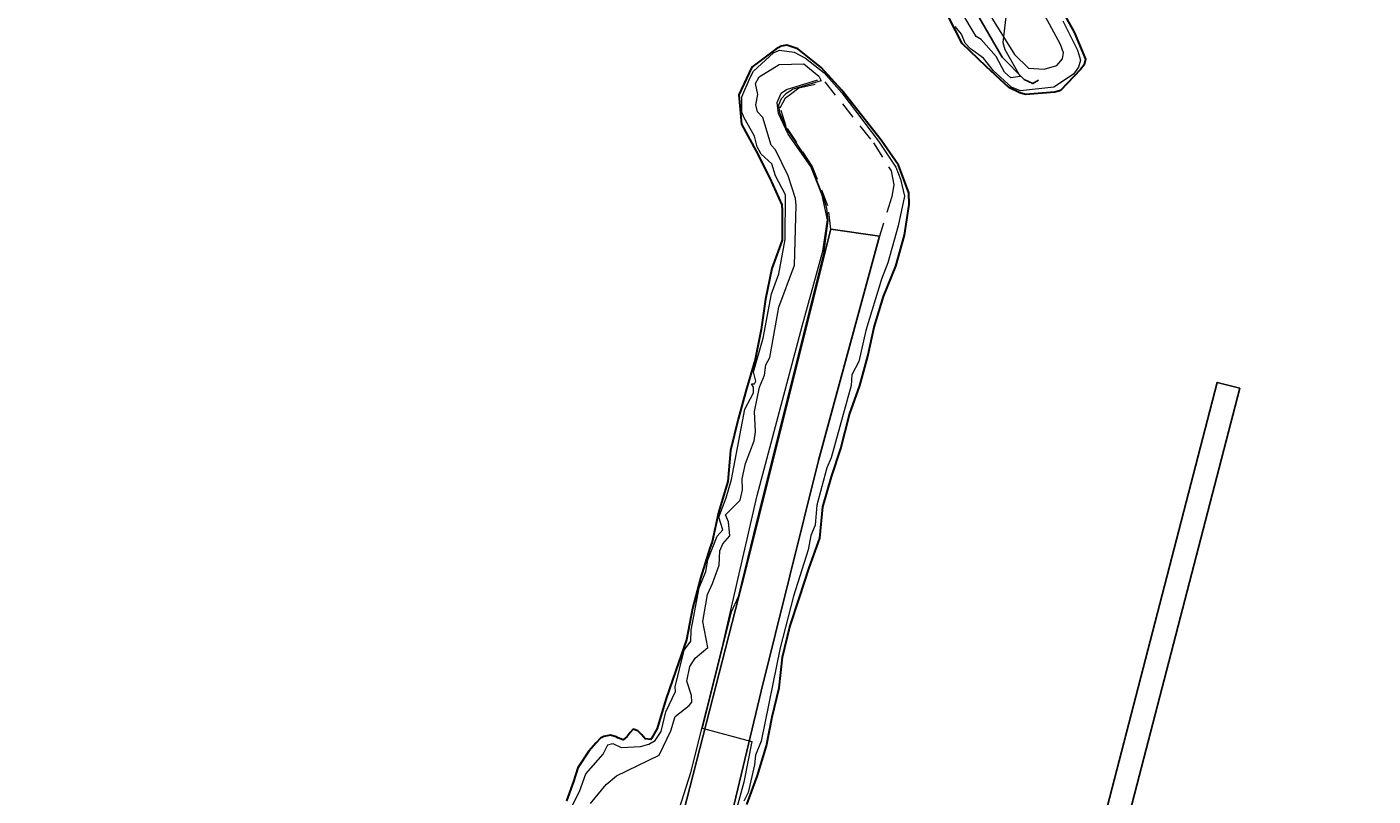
# Model space of a CAD drawing. Header units: metres. Extents: x 0 to 385757, y 0 to 6885278.
# Tile 50 of 108: x 308484 to 308603, y 6884409 to 6884477. Entities that reach past the tile are written whole.
import ezdxf

# ---------------------------------------------------------------- set-up
doc = ezdxf.new("R2010")
doc.units = ezdxf.units.M
doc.linetypes.add('STVEGKANT', pattern=[2.5, 1.5, -1])
for name, color, linetype, lineweight in [('_Hjelpelinjer', 7, 'Continuous', 0), ('K--DI---03005--KystkonturTekniskeAnlegg-VANN', 8, 'Continuous', 30), ('K--DI---06002--MurLoddrett-STMUR', 8, 'STREK MED BDS208', 9), ('K--DI---06350--BeskrivendeHjelpelinjeAnlegg-HUSDIV', 8, 'Continuous', 9), ('K--DI---07007--AnnetVegarealAvgrensning-STVEGKANT', 252, 'STVEGKANT', 20), ('K--DI---07018--Vegdekkekant-VKANT', 250, 'Continuous', 25), ('K--DI---Høydekurve-KURVE', 8, 'Continuous', 9)]:
    doc.layers.add(name, color=color, linetype=linetype, lineweight=lineweight)
for name, color, linetype in [('K--DI---09111--KantUtsnitt', 9, 'Continuous'), ('K--DI---Flateavgrensning', 9, 'Continuous'), ('K--DI---Gjerde', 9, 'Continuous'), ('K--DI---VegAnnenAvgrensning', 9, 'Continuous')]:
    doc.layers.add(name, color=color, linetype=linetype)
doc.styles.get("Standard").update_dxf_attribs({"font": 'isocpeur.ttf'})
doc.linetypes.add('STREK MED BDS208', pattern='A,3.5,[208,BDS.shx,S=128,R=0,X=0,Y=0]', length=3.5)
doc.dimstyles.new('Civil Tools', dxfattribs={"dimtxt": 2.5, "dimasz": 3, "dimexe": 0, "dimexo": 0, "dimgap": 2, "dimtad": 1, "dimdec": 0, "dimzin": 0, "dimdsep": 46, "dimtxsty": 'Standard', "dimblk1": 'OBLIQUE', "dimblk2": 'OBLIQUE', "dimsah": 1, "dimtsz": 1.5, "dimcen": 4, "dimadec": 0, "dimazin": 0, "dimtfac": 1, "dimtdec": 4, "dimtix": 1, "dimtmove": 0, "dimatfit": 3, "dimfxl": 1, "dimtolj": 1, "dimtzin": 0, "dimarcsym": 0})

# ---------------------------------------------------------------- blocks, each defined once
blk = doc.blocks.new('*D137')
at = {"layer": '_Hjelpelinjer', "color": 0, "linetype": 'Continuous', "lineweight": -2, "transparency": 16777216}
for p, q in [((308693.23, 6884473.63), (308693.23, 6884475.46)), ((308693.56, 6884473.03), (308693.23, 6884473.63)), ((308693.56, 6884472.4), (308693.56, 6884473.03))]:
    blk.add_line(p, q, dxfattribs=at)
at = {"layer": 'Defpoints', "color": 0, "linetype": 'Continuous', "transparency": 16777216}
for p in [(308693.23, 6884474.23), (308693.56, 6884472.4), (0, 0)]:
    blk.add_point(p, dxfattribs=at)
at = {"layer": '_Hjelpelinjer', "color": 0, "linetype": 'Continuous', "transparency": 16777216, "insert": (308692.9, 6884474.94), "char_height": 0.25, "attachment_point": 5, "rotation": 90}
blk.add_mtext('\\A1;308694', dxfattribs=at)
blk = doc.blocks.new('_Oblique')
at = {"color": 0, "linetype": 'ByBlock', "lineweight": -2}
blk.add_line((-0.5, -0.5), (0.5, 0.5), dxfattribs=at)
blk = doc.blocks.new('*D139')
at = {"layer": '_Hjelpelinjer', "color": 0, "linetype": 'Continuous', "lineweight": -2, "transparency": 16777216}
for p, q in [((308692.53, 6884448.54), (308693.13, 6884449.54)), ((308693.13, 6884449.54), (308695.18, 6884449.54)), ((308690.48, 6884448.54), (308692.53, 6884448.54))]:
    blk.add_line(p, q, dxfattribs=at)
at = {"layer": 'Defpoints', "color": 0, "linetype": 'Continuous', "transparency": 16777216}
for p in [(308693.73, 6884449.54), (308690.48, 6884448.54), (0, 0)]:
    blk.add_point(p, dxfattribs=at)
at = {"layer": '_Hjelpelinjer', "color": 0, "linetype": 'Continuous', "transparency": 16777216, "insert": (308694.55, 6884449.86), "char_height": 0.25, "attachment_point": 5}
blk.add_mtext('\\A1;6884449', dxfattribs=at)
blk = doc.blocks.new('*D141')
at = {"layer": '_Hjelpelinjer', "color": 0, "linetype": 'Continuous', "lineweight": -2, "transparency": 16777216}
for p, q in [((308672.53, 6884476.78), (308672.53, 6884478.58)), ((308672.25, 6884476.48), (308672.53, 6884476.78)), ((308672.25, 6884475.88), (308672.25, 6884476.48))]:
    blk.add_line(p, q, dxfattribs=at)
at = {"layer": 'Defpoints', "color": 0, "linetype": 'Continuous', "transparency": 16777216}
for p in [(308672.53, 6884477.38), (308672.25, 6884475.88), (0, 0)]:
    blk.add_point(p, dxfattribs=at)
at = {"layer": '_Hjelpelinjer', "color": 0, "linetype": 'Continuous', "transparency": 16777216, "insert": (308672.2, 6884478.08), "char_height": 0.25, "attachment_point": 5, "rotation": 90}
blk.add_mtext('\\A1;308672', dxfattribs=at)

msp = doc.modelspace()

# ---------------------------------------------------------------- linework, layer by layer
at = {"layer": 'K--DI---03005--KystkonturTekniskeAnlegg-VANN', "elevation": 0.61, "flags": 128}
for points in [[(308575.52, 6884479.26), (308576.89, 6884476.85), (308577.88, 6884474.43), (308577.77, 6884473.93), (308577.44, 6884473.53), (308575.66, 6884471.66), (308575.17, 6884471.53), (308572.57, 6884471.3), (308572.08, 6884471.45), (308571.08, 6884471.94), (308569.08, 6884473.8), (308566.97, 6884475.83), (308565.78, 6884478.15)], [(308547.88, 6884408.32), (308548.82, 6884410.88), (308549.6, 6884413.52), (308550.12, 6884416.1), (308550.74, 6884418.67), (308551.04, 6884421.38), (308551.67, 6884424.08), (308552.53, 6884426.69), (308553.4, 6884429.32), (308554.33, 6884431.96), (308554.59, 6884434.72), (308555.37, 6884437.39), (308556.21, 6884439.9), (308556.96, 6884442.91), (308557.88, 6884445.49), (308558.6, 6884448.1), (308559.16, 6884450.68), (308559.98, 6884453.39), (308561.09, 6884456.09), (308561.83, 6884458.82), (308562.26, 6884461.55), (308562.23, 6884462.59), (308561.32, 6884465.03), (308559.77, 6884467.25), (308558.02, 6884469.47), (308556.3, 6884471.7), (308554.47, 6884473.7), (308552.39, 6884475.36), (308551.4, 6884475.69), (308550.91, 6884475.59), (308550.43, 6884475.34), (308548.3, 6884473.74), (308547.17, 6884471.29), (308547.38, 6884468.69), (308548.68, 6884466.29), (308549.9, 6884463.89), (308550.98, 6884461.53), (308551.01, 6884461.01), (308550.99, 6884458.38), (308550.07, 6884455.88), (308549.52, 6884453.16), (308549.13, 6884450.45), (308548.6, 6884447.8), (308547.83, 6884445.2), (308547.11, 6884442.51), (308546.41, 6884439.71), (308546.17, 6884436.96), (308545.36, 6884434.22), (308544.78, 6884431.61), (308544.59, 6884431.06), (308543.77, 6884428.41), (308543.06, 6884425.72), (308542.53, 6884422.93), (308541.56, 6884420.22), (308540.68, 6884417.63), (308539.91, 6884415.07), (308539.42, 6884414.17), (308539.36, 6884414.09), (308538.84, 6884414.14), (308538.56, 6884414.5), (308538.2, 6884414.86), (308537.8, 6884414.99), (308537.53, 6884414.71), (308537.25, 6884414.36), (308536.9, 6884414.04), (308536.43, 6884414.22), (308536.27, 6884414.32), (308535.77, 6884414.47), (308535.2, 6884414.36), (308534.9, 6884414.2), (308534.52, 6884413.79), (308533.87, 6884413.05), (308532.88, 6884411.58), (308532.5, 6884410.36), (308531.89, 6884408.63)]]:
    msp.add_lwpolyline(points, dxfattribs=at)
at = {"layer": 'K--DI---06002--MurLoddrett-STMUR'}
msp.add_polyline3d([(308533.15, 6884399.14, 3.08), (308535.8, 6884400.42, 3.05), (308537.62, 6884402.05, 3.05), (308539.29, 6884403.97, 3.01), (308541.9, 6884407.98, 2.92), (308542.89, 6884411.17, 2.91), (308545.68, 6884422.23, 2.87), (308548.79, 6884435.73, 2.76), (308552.76, 6884450.75, 2.64), (308554.6, 6884457.42, 2.6), (308555.03, 6884460.2, 2.6), (308554.54, 6884462.37, 2.6), (308553.54, 6884464.92, 2.59), (308551.53, 6884467.8, 2.56), (308550.67, 6884469.62, 2.52), (308550.56, 6884470.59, 2.52), (308550.92, 6884471.42, 2.52), (308551.38, 6884471.74, 2.52), (308554.15, 6884472.61, 2.51)], dxfattribs=at)
at = {"layer": 'K--DI---06350--BeskrivendeHjelpelinjeAnlegg-HUSDIV'}
msp.add_polyline3d([(308570.23, 6884512.66, 1.52), (308570.02, 6884511.77, 1.52), (308567.57, 6884501.28, 1.58), (308565.55, 6884491.39, 1.84), (308566.83, 6884483.74, 1.92), (308569.64, 6884477.98, 1.92), (308571.61, 6884474.85, 1.92), (308572.84, 6884473.66, 1.92), (308574.24, 6884473.56, 1.92), (308575.36, 6884473.87, 1.92), (308575.86, 6884474.48, 1.92), (308575.94, 6884475.02, 1.92), (308575.67, 6884475.75, 1.92), (308571.59, 6884483.31, 1.75), (308569.94, 6884491.09, 1.83), (308571.16, 6884497.1, 1.81), (308574.2, 6884507.62, 1.8), (308574.81, 6884509.65, 1.78), (308575.07, 6884510.49, 1.77)], dxfattribs=at)
at = {"layer": 'K--DI---07007--AnnetVegarealAvgrensning-STVEGKANT'}
msp.add_polyline3d([(308555.32, 6884459.37, 1.74), (308555.06, 6884461.43, 1.71), (308553.66, 6884464.96, 1.71), (308551.36, 6884468.46, 1.71), (308550.82, 6884470.12, 1.81), (308551.28, 6884471, 1.81), (308551.87, 6884471.43, 1.81), (308552.47, 6884471.9, 1.81), (308554.77, 6884472.42, 1.81), (308559.11, 6884467.01, 1.85), (308560.65, 6884464.55, 1.85), (308560.91, 6884463.3, 1.85), (308560.71, 6884462.27, 1.85), (308559.62, 6884458.74, 1.82)], dxfattribs=at)
at = {"layer": 'K--DI---07018--Vegdekkekant-VKANT'}
for points in [[(308542.26, 6884407.64, 2.08), (308547.42, 6884427.8, 1.86), (308555.32, 6884459.37, 1.74)], [(308632.78, 6884379.4, 3.51), (308631.24, 6884378.03, 3.51), (308629.55, 6884377.01, 3.47), (308626.93, 6884376.17, 3.4), (308622.31, 6884376.1, 3.18), (308616.71, 6884376.81, 2.49), (308614.07, 6884377.63, 2.36), (308610.06, 6884379.04, 2.26), (308604.09, 6884380.16, 2.13), (308591.57, 6884381.34, 2.14), (308575.25, 6884382.8, 2.04), (308560.97, 6884384.13, 2), (308555.27, 6884385.2, 1.96), (308550.45, 6884387.26, 1.92), (308547.49, 6884389.04, 1.88), (308545.41, 6884390.79, 1.86), (308544.41, 6884392.46, 1.86), (308544.51, 6884394.89, 1.86), (308546.1, 6884405.63, 1.84), (308549.13, 6884418.36, 1.72), (308554.22, 6884438.84, 1.57), (308559.62, 6884458.74, 1.82)]]:
    msp.add_polyline3d(points, dxfattribs=at)
at = {"layer": 'K--DI---09111--KantUtsnitt', "linetype": 'Continuous', "elevation": 0.61}
for points in [[(308575.52, 6884479.26), (308576.89, 6884476.85), (308577.88, 6884474.43), (308577.77, 6884473.93), (308577.44, 6884473.53), (308575.66, 6884471.66), (308575.17, 6884471.53), (308572.57, 6884471.3), (308572.08, 6884471.45), (308571.08, 6884471.94), (308569.08, 6884473.8), (308566.97, 6884475.83), (308565.78, 6884478.15)], [(308547.88, 6884408.32), (308548.82, 6884410.88), (308549.6, 6884413.52), (308550.12, 6884416.1), (308550.74, 6884418.67), (308551.04, 6884421.38), (308551.67, 6884424.08), (308552.53, 6884426.69), (308553.4, 6884429.32), (308554.33, 6884431.96), (308554.59, 6884434.72), (308555.37, 6884437.39), (308556.21, 6884439.9), (308556.96, 6884442.91), (308557.88, 6884445.49), (308558.6, 6884448.1), (308559.16, 6884450.68), (308559.98, 6884453.39), (308561.09, 6884456.09), (308561.83, 6884458.82), (308562.26, 6884461.55), (308562.23, 6884462.59), (308561.32, 6884465.03), (308559.77, 6884467.25), (308558.02, 6884469.47), (308556.3, 6884471.7), (308554.47, 6884473.7), (308552.39, 6884475.36), (308551.4, 6884475.69), (308550.91, 6884475.59), (308550.43, 6884475.34), (308548.3, 6884473.74), (308547.17, 6884471.29), (308547.38, 6884468.69), (308548.68, 6884466.29), (308549.9, 6884463.89), (308550.98, 6884461.53), (308551.01, 6884461.01), (308550.99, 6884458.38), (308550.07, 6884455.88), (308549.52, 6884453.16), (308549.13, 6884450.45), (308548.6, 6884447.8), (308547.83, 6884445.2), (308547.11, 6884442.51), (308546.41, 6884439.71), (308546.17, 6884436.96), (308545.36, 6884434.22), (308544.78, 6884431.61), (308544.59, 6884431.06), (308543.77, 6884428.41), (308543.06, 6884425.72), (308542.53, 6884422.93), (308541.56, 6884420.22), (308540.68, 6884417.63), (308539.91, 6884415.07), (308539.42, 6884414.17), (308539.36, 6884414.09), (308538.84, 6884414.14), (308538.56, 6884414.5), (308538.2, 6884414.86), (308537.8, 6884414.99), (308537.53, 6884414.71), (308537.25, 6884414.36), (308536.9, 6884414.04), (308536.43, 6884414.22), (308536.27, 6884414.32), (308535.77, 6884414.47), (308535.2, 6884414.36), (308534.9, 6884414.2), (308534.52, 6884413.79), (308533.87, 6884413.05), (308532.88, 6884411.58), (308532.5, 6884410.36), (308531.89, 6884408.63)]]:
    msp.add_lwpolyline(points, dxfattribs=at)
at = {"layer": 'K--DI---09111--KantUtsnitt', "linetype": 'Continuous'}
for points in [[(308542.26, 6884407.64, 2.08), (308547.42, 6884427.8, 1.86), (308555.32, 6884459.37, 1.74)], [(308555.32, 6884459.37, 1.74), (308559.62, 6884458.74, 1.82)], [(308632.78, 6884379.4, 3.51), (308631.24, 6884378.03, 3.51), (308629.55, 6884377.01, 3.47), (308626.93, 6884376.17, 3.4), (308622.31, 6884376.1, 3.18), (308616.71, 6884376.81, 2.49), (308614.07, 6884377.63, 2.36), (308610.06, 6884379.04, 2.26), (308604.09, 6884380.16, 2.13), (308591.57, 6884381.34, 2.14), (308575.25, 6884382.8, 2.04), (308560.97, 6884384.13, 2), (308555.27, 6884385.2, 1.96), (308550.45, 6884387.26, 1.92), (308547.49, 6884389.04, 1.88), (308545.41, 6884390.79, 1.86), (308544.41, 6884392.46, 1.86), (308544.51, 6884394.89, 1.86), (308546.1, 6884405.63, 1.84), (308549.13, 6884418.36, 1.72), (308554.22, 6884438.84, 1.57), (308559.62, 6884458.74, 1.82)]]:
    msp.add_polyline3d(points, dxfattribs=at)
at = {"layer": 'K--DI---Flateavgrensning', "linetype": 'Continuous', "elevation": 0.61}
for points in [[(308565.78, 6884478.15), (308566.97, 6884475.83), (308569.08, 6884473.8), (308571.08, 6884471.94), (308572.08, 6884471.45), (308572.57, 6884471.3), (308575.17, 6884471.53), (308575.66, 6884471.66), (308577.44, 6884473.53), (308577.77, 6884473.93), (308577.88, 6884474.43), (308576.89, 6884476.85), (308575.52, 6884479.26)], [(308547.88, 6884408.32), (308548.82, 6884410.88), (308549.6, 6884413.52), (308550.12, 6884416.1), (308550.74, 6884418.67), (308551.04, 6884421.38), (308551.67, 6884424.08), (308552.53, 6884426.69), (308553.4, 6884429.32), (308554.33, 6884431.96), (308554.59, 6884434.72), (308555.37, 6884437.39), (308556.21, 6884439.9), (308556.96, 6884442.91), (308557.88, 6884445.49), (308558.6, 6884448.1), (308559.16, 6884450.68), (308559.98, 6884453.39), (308561.09, 6884456.09), (308561.83, 6884458.82), (308562.26, 6884461.55), (308562.23, 6884462.59), (308561.32, 6884465.03), (308559.77, 6884467.25), (308558.02, 6884469.47), (308556.3, 6884471.7), (308554.47, 6884473.7), (308552.39, 6884475.36), (308551.4, 6884475.69), (308550.91, 6884475.59), (308550.43, 6884475.34), (308548.3, 6884473.74), (308547.17, 6884471.29), (308547.38, 6884468.69), (308548.68, 6884466.29), (308549.9, 6884463.89), (308550.98, 6884461.53), (308551.01, 6884461.01), (308550.99, 6884458.38), (308550.07, 6884455.88), (308549.52, 6884453.16), (308549.13, 6884450.45), (308548.6, 6884447.8), (308547.83, 6884445.2), (308547.11, 6884442.51), (308546.41, 6884439.71), (308546.17, 6884436.96), (308545.36, 6884434.22), (308544.78, 6884431.61), (308544.59, 6884431.06), (308543.77, 6884428.41), (308543.06, 6884425.72), (308542.53, 6884422.93), (308541.56, 6884420.22), (308540.68, 6884417.63), (308539.91, 6884415.07), (308539.42, 6884414.17), (308539.36, 6884414.09), (308538.84, 6884414.14), (308538.56, 6884414.5), (308538.2, 6884414.86), (308537.8, 6884414.99), (308537.53, 6884414.71), (308537.25, 6884414.36), (308536.9, 6884414.04), (308536.43, 6884414.22), (308536.27, 6884414.32), (308535.77, 6884414.47), (308535.2, 6884414.36), (308534.9, 6884414.2), (308534.52, 6884413.79), (308533.87, 6884413.05), (308532.88, 6884411.58), (308532.5, 6884410.36), (308531.89, 6884408.63)]]:
    msp.add_lwpolyline(points, dxfattribs=at)
at = {"layer": 'K--DI---Flateavgrensning', "linetype": 'Continuous'}
msp.add_polyline3d([(308574.52, 6884387.65, 0.97), (308576.56, 6884387.35, 1.03), (308591.56, 6884445.25, 1.09), (308589.57, 6884445.77, 1.09), (308574.52, 6884387.65, 0.97)], dxfattribs=at)
at = {"layer": 'K--DI---Gjerde', "linetype": 'Continuous'}
msp.add_polyline3d([(308577.08, 6884560.05, 2.58), (308574.16, 6884551.26, 2.56), (308572.09, 6884545.24, 2.59), (308570.28, 6884541.21, 2.63), (308568.6, 6884538.99, 2.63), (308567.09, 6884537.28, 2.63), (308564.98, 6884535.11, 2.66), (308563.01, 6884533.38, 2.66), (308561.85, 6884532.36, 2.66), (308561.43, 6884531.68, 2.66), (308561.95, 6884525.33, 2.59), (308563.45, 6884518.87, 2.66), (308566.1, 6884516.55, 2.7), (308568.77, 6884513.93, 2.78), (308569.14, 6884512.36, 2.78), (308568.67, 6884508.03, 2.78), (308564.98, 6884494.29, 2.96), (308564.7, 6884489.02, 2.95), (308565.87, 6884483.9, 2.88), (308568.14, 6884478.7, 2.78), (308570.51, 6884474.63, 2.57), (308572.46, 6884472.63, 2.36), (308573.22, 6884472.28, 2.36), (308573.73, 6884472.57, 2.36)], dxfattribs=at)
at = {"layer": 'K--DI---Høydekurve-KURVE', "flags": 128}
for points, elevation in [([(308570.83, 6884478.2), (308570.55, 6884475.91), (308570.74, 6884475.31), (308572.09, 6884472.92), (308571.26, 6884472.8), (308570.7, 6884473.28), (308569.98, 6884474.69), (308568.64, 6884476.18), (308568.19, 6884476.46), (308566.84, 6884478.72)], 2), ([(308575.87, 6884477.84), (308577.19, 6884475.23), (308577.44, 6884474.36), (308577.26, 6884473.74), (308576.84, 6884473.12), (308575.08, 6884471.96), (308572.12, 6884471.62), (308571.34, 6884471.96), (308569.73, 6884473.4), (308568.85, 6884474.54), (308567.69, 6884475.36), (308567.21, 6884475.86), (308566.89, 6884476.65), (308566.34, 6884477.33)], 1), ([(308530.66, 6884404.84), (308533.04, 6884409.46), (308533.6, 6884411.05), (308535.12, 6884412.78), (308535.55, 6884413.6), (308535.99, 6884413.73), (308536.72, 6884413.38), (308538.45, 6884413.46), (308539.18, 6884413.68), (308539.73, 6884413.99), (308540.26, 6884414.8), (308540.7, 6884416.55), (308541.53, 6884418.35), (308541.5, 6884418.75), (308542.32, 6884422), (308542.89, 6884422.8), (308542.93, 6884423.79), (308543.65, 6884427.53), (308544.22, 6884428.98), (308544.41, 6884430.01), (308545.24, 6884432.11), (308545.73, 6884432.68), (308545.38, 6884433.82), (308546.03, 6884435.53), (308546.51, 6884437.15), (308547.7, 6884443.4), (308548.45, 6884444.85), (308548.47, 6884445.34), (308548.27, 6884445.64), (308548.54, 6884445.63), (308548.67, 6884445.87), (308548.47, 6884446.7), (308549.32, 6884449.69), (308550.06, 6884453.61), (308550.69, 6884455.4), (308551.26, 6884458.45), (308551.29, 6884462.4), (308550.4, 6884464.09), (308550.08, 6884465.16), (308549.15, 6884466.02), (308548.79, 6884466.68), (308548.55, 6884467.6), (308547.62, 6884469.24), (308547.43, 6884469.73), (308547.43, 6884471.09), (308548.15, 6884472.82), (308548.45, 6884473.39), (308550.22, 6884475), (308550.76, 6884475.25), (308552.07, 6884475.07), (308553.07, 6884474.53), (308554.71, 6884473.24), (308556.28, 6884471.46), (308559.55, 6884467.17), (308561.08, 6884464.86), (308561.48, 6884463.8), (308561.83, 6884462.28), (308561.27, 6884459.65), (308560.36, 6884456.37), (308559.8, 6884454.92), (308558.42, 6884450.37), (308557.79, 6884447.62), (308557.17, 6884446.45), (308557.12, 6884445.48), (308555.33, 6884439.07), (308554.96, 6884438.18), (308554.08, 6884434.87), (308553.91, 6884433.11), (308553.53, 6884432.17), (308553.31, 6884430.91), (308552, 6884426.81), (308550.82, 6884422.21), (308549.14, 6884413.93), (308548.63, 6884412.69), (308548.56, 6884411.84), (308547.97, 6884409.38), (308547.61, 6884408.61)], 1), ([(308534.01, 6884408.42), (308535.4, 6884410.1), (308536.31, 6884410.87), (308540.09, 6884412.7), (308541.14, 6884414.84), (308541.51, 6884416.13), (308542.76, 6884417.09), (308542.98, 6884417.4), (308542.97, 6884418), (308542.55, 6884419.26), (308542.82, 6884420.55), (308543.28, 6884421.29), (308544.42, 6884422.24), (308543.97, 6884424.56), (308544.38, 6884426.96), (308544.82, 6884427.93), (308545.4, 6884429.56), (308545.47, 6884430.83), (308545.74, 6884431.44), (308546.35, 6884432.14), (308546.23, 6884433.39), (308545.98, 6884434.01), (308547.29, 6884435.31), (308547.47, 6884436.23), (308547.45, 6884437.22), (308547.76, 6884438.57), (308548.51, 6884440.58), (308548.62, 6884441.38), (308548.54, 6884443.17), (308549, 6884445.34), (308549.42, 6884446.42), (308549.55, 6884447.33), (308549.91, 6884447.97), (308550.69, 6884452.43), (308552.08, 6884456.17), (308552.25, 6884461.47), (308552.18, 6884462.09), (308551.54, 6884464.09), (308550.4, 6884466.39), (308550.03, 6884466.8), (308549.28, 6884469.27), (308548.81, 6884469.78), (308548.67, 6884470.39), (308548.85, 6884471.31), (308548.63, 6884472.29), (308548.96, 6884472.87), (308550.73, 6884473.97), (308552.92, 6884474.02), (308554.25, 6884472.93), (308554.47, 6884472.51), (308551.98, 6884471.79), (308551.32, 6884471.38), (308550.92, 6884470.91), (308550.66, 6884470.35), (308550.77, 6884469.71), (308551.38, 6884468.25), (308553.44, 6884465.19), (308554.62, 6884462.24), (308554.94, 6884461.21), (308555.04, 6884460.12), (308554.65, 6884457.16), (308548.73, 6884433.42), (308547.09, 6884426.74), (308546.47, 6884425.38), (308543.9, 6884415.09), (308548.3, 6884413.92), (308547.6, 6884410.29), (308546.47, 6884406.18)], 2)]:
    msp.add_lwpolyline(points, dxfattribs=dict(at, elevation=elevation))
at = {"layer": 'K--DI---VegAnnenAvgrensning', "linetype": 'Continuous'}
msp.add_polyline3d([(308555.32, 6884459.37, 1.74), (308559.62, 6884458.74, 1.82)], dxfattribs=at)

# ---------------------------------------------------------------- dimensions: what is measured, and where the dimension line sits
at = {"layer": '_Hjelpelinjer', "linetype": 'Continuous'}
for feature_location, offset, dtype, picture, middle in [((308672.2466, 6884475.8752), (0.2804, 1.5012), 1, '*D141', (308672.2019, 6884478.0765)), ((308693.5633, 6884472.4034), (-0.336, 1.827), 1, '*D137', (308692.9023, 6884474.943)), ((308690.4832, 6884448.5382), (3.242, 0.997), 0, '*D139', (308694.5501, 6884449.8602))]:
    dim = msp.add_ordinate_dim(feature_location=feature_location, offset=offset, dtype=dtype, origin=(0, 0), dimstyle='Civil Tools', override={"dimscale": 0.1}, dxfattribs=at)
    dim.commit()
    dim.dimension.update_dxf_attribs({"geometry": picture, "text_midpoint": middle})

doc.saveas('drawing.dxf')
